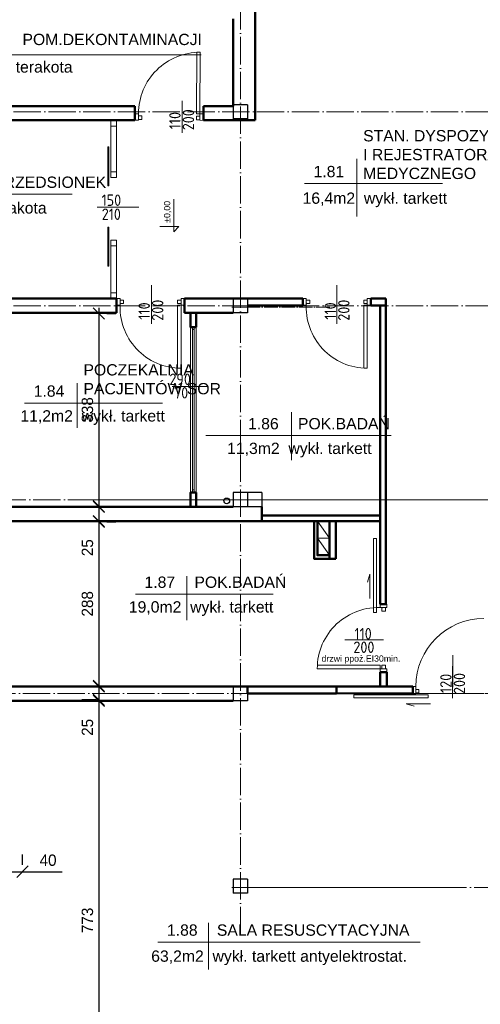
# Model space of a CAD drawing. Header units: millimetres. Extents: x -642 to 14033, y 1994 to 13520.
# Tile 20 of 72: x 4276 to 5084, y 5833 to 7559. Entities that reach past the tile are written whole.
import ezdxf

# ---------------------------------------------------------------- set-up
doc = ezdxf.new("R2010")
doc.units = ezdxf.units.MM
doc.linetypes.add('ACAD_ISO04W100', pattern=[30.5, 24, -3, 0.5, -3])
for name, color, linetype, lineweight in [('drzwi', 140, 'Continuous', 13), ('KOMINY', 43, 'Continuous', 15), ('opisy drzwi', 40, 'Continuous', 13), ('opisy pom', 3, 'Continuous', 18), ('opisy pom.50', 3, 'Continuous', 20), ('symetria', 7, 'ACAD_ISO04W100', 9), ('słupy', 2, 'Continuous', 30), ('wymiary', 1, 'Continuous', 13), ('ściana', 4, 'Continuous', 50)]:
    doc.layers.add(name, color=color, linetype=linetype, lineweight=lineweight)
doc.layers.add('kanalizacja', color=210, linetype='Continuous')
doc.styles.add('ISO', font='isocp.shx')
doc.styles.add('SYSTEM', font='TXT')
doc.dimstyles.new('Jacek2', dxfattribs={"dimscale": 2, "dimtxt": 10, "dimasz": 10, "dimexe": 15, "dimexo": 15, "dimgap": 5, "dimtad": 1, "dimdec": 0, "dimzin": 0, "dimdsep": 46, "dimtxsty": 'Standard', "dimblk": 'OBLIQUE', "dimcen": 0, "dimdle": 5, "dimadec": 1, "dimazin": 0, "dimtfac": 1, "dimtdec": 0, "dimtofl": 0, "dimtmove": 0, "dimatfit": 3, "dimfxl": 1, "dimtolj": 1, "dimtzin": 0, "dimarcsym": 0})

# ---------------------------------------------------------------- blocks, each defined once
blk = doc.blocks.new('_OBLIQUE')
at = {"color": 0, "linetype": 'ByBlock'}
blk.add_line((-0.5, -0.5), (0.5, 0.5), dxfattribs=at)
blk = doc.blocks.new('*D269')
at = {"layer": 'Defpoints', "color": 0, "transparency": 16777216}
for p in [(4280.6, 6065.3), (4240.6, 6047.4), (4280.6, 6047.4)]:
    blk.add_point(p, dxfattribs=at)
at = {"layer": 'wymiary', "color": 0, "lineweight": -2, "transparency": 16777216}
for p, q in [((4240.6, 6077.4), (4240.6, 6095.3)), ((4280.6, 6077.4), (4280.6, 6095.3)), ((4230.6, 6065.3), (4280.6, 6065.3)), ((4280.6, 6065.3), (4350.6, 6065.3))]:
    blk.add_line(p, q, dxfattribs=at)
at = {"layer": 'wymiary', "color": 0, "lineweight": -2, "transparency": 16777216, "xscale": 20, "yscale": 20, "zscale": 20, "rotation": 180}
blk.add_blockref('_OBLIQUE', (4240.6, 6065.3), dxfattribs=at)
at = {"layer": 'wymiary', "color": 0, "lineweight": -2, "transparency": 16777216, "xscale": 20, "yscale": 20, "zscale": 20}
blk.add_blockref('_OBLIQUE', (4280.6, 6065.3), dxfattribs=at)
at = {"layer": 'wymiary', "color": 0, "transparency": 16777216, "insert": (4325.6, 6085.3), "char_height": 20, "attachment_point": 5}
blk.add_mtext('\\A1;40', dxfattribs=at)
blk = doc.blocks.new('*D271')
at = {"layer": 'Defpoints', "color": 0, "transparency": 16777216}
for p in [(4440.1, 6389.9), (4414.7, 6364.9), (4440.1, 6364.9)]:
    blk.add_point(p, dxfattribs=at)
at = {"layer": 'wymiary', "color": 0, "lineweight": -2, "transparency": 16777216}
for p, q in [((4410.1, 6389.9), (4384.7, 6389.9)), ((4414.7, 6399.9), (4414.7, 6364.9)), ((4410.1, 6364.9), (4384.7, 6364.9)), ((4414.7, 6364.9), (4414.7, 6291.6))]:
    blk.add_line(p, q, dxfattribs=at)
at = {"layer": 'wymiary', "color": 0, "lineweight": -2, "transparency": 16777216, "xscale": 20, "yscale": 20, "zscale": 20}
for p, rotation in [((4414.7, 6389.9), 90), ((4414.7, 6364.9), 270)]:
    blk.add_blockref('_OBLIQUE', p, dxfattribs=dict(at, rotation=rotation))
at = {"layer": 'wymiary', "color": 0, "transparency": 16777216, "insert": (4394.7, 6318.3), "char_height": 20, "attachment_point": 5, "rotation": 90}
blk.add_mtext('\\A1;25', dxfattribs=at)
blk = doc.blocks.new('*D292')
at = {"layer": 'Defpoints', "color": 0, "transparency": 16777216}
for p in [(4398.8, 7043.9), (4398.8, 6705.8), (4414.7, 6705.8)]:
    blk.add_point(p, dxfattribs=at)
at = {"layer": 'wymiary', "color": 0, "lineweight": -2, "transparency": 16777216}
for p, q in [((4414.7, 7053.9), (4414.7, 6695.8)), ((4428.8, 7043.9), (4444.7, 7043.9)), ((4428.8, 6705.8), (4444.7, 6705.8))]:
    blk.add_line(p, q, dxfattribs=at)
at = {"layer": 'wymiary', "color": 0, "lineweight": -2, "transparency": 16777216, "xscale": 20, "yscale": 20, "zscale": 20}
for p, rotation in [((4414.7, 7043.9), 90), ((4414.7, 6705.8), 270)]:
    blk.add_blockref('_OBLIQUE', p, dxfattribs=dict(at, rotation=rotation))
at = {"layer": 'wymiary', "color": 0, "transparency": 16777216, "insert": (4394.7, 6874.9), "char_height": 20, "attachment_point": 5, "rotation": 90}
blk.add_mtext('\\A1;338', dxfattribs=at)
blk = doc.blocks.new('*D293')
at = {"layer": 'Defpoints', "color": 0, "transparency": 16777216}
for p in [(4398.8, 6704.9), (4398.8, 6679.9), (4414.7, 6679.9)]:
    blk.add_point(p, dxfattribs=at)
at = {"layer": 'wymiary', "color": 0, "lineweight": -2, "transparency": 16777216}
for p, q in [((4414.7, 6714.9), (4414.7, 6679.9)), ((4428.8, 6704.9), (4444.7, 6704.9)), ((4414.7, 6679.9), (4414.7, 6606.6)), ((4428.8, 6679.9), (4444.7, 6679.9))]:
    blk.add_line(p, q, dxfattribs=at)
at = {"layer": 'wymiary', "color": 0, "lineweight": -2, "transparency": 16777216, "xscale": 20, "yscale": 20, "zscale": 20}
for p, rotation in [((4414.7, 6704.9), 90), ((4414.7, 6679.9), 270)]:
    blk.add_blockref('_OBLIQUE', p, dxfattribs=dict(at, rotation=rotation))
at = {"layer": 'wymiary', "color": 0, "transparency": 16777216, "insert": (4394.7, 6633.3), "char_height": 20, "attachment_point": 5, "rotation": 90}
blk.add_mtext('\\A1;25', dxfattribs=at)
blk = doc.blocks.new('*D294')
at = {"layer": 'Defpoints', "color": 0, "transparency": 16777216}
for p in [(4398.8, 6678.9), (4398.8, 6390.9), (4414.7, 6390.9)]:
    blk.add_point(p, dxfattribs=at)
at = {"layer": 'wymiary', "color": 0, "lineweight": -2, "transparency": 16777216}
for p, q in [((4414.7, 6688.9), (4414.7, 6380.9)), ((4428.8, 6678.9), (4444.7, 6678.9)), ((4428.8, 6390.9), (4444.7, 6390.9))]:
    blk.add_line(p, q, dxfattribs=at)
at = {"layer": 'wymiary', "color": 0, "lineweight": -2, "transparency": 16777216, "xscale": 20, "yscale": 20, "zscale": 20}
for p, rotation in [((4414.7, 6678.9), 90), ((4414.7, 6390.9), 270)]:
    blk.add_blockref('_OBLIQUE', p, dxfattribs=dict(at, rotation=rotation))
at = {"layer": 'wymiary', "color": 0, "transparency": 16777216, "insert": (4394.7, 6534.9), "char_height": 20, "attachment_point": 5, "rotation": 90}
blk.add_mtext('\\A1;288', dxfattribs=at)
blk = doc.blocks.new('*D295')
at = {"layer": 'Defpoints', "color": 0, "transparency": 16777216}
for p in [(4440.1, 6366.4), (4414.7, 5593.4), (4429.4, 5593.4)]:
    blk.add_point(p, dxfattribs=at)
at = {"layer": 'wymiary', "color": 0, "lineweight": -2, "transparency": 16777216}
for p, q in [((4414.7, 6376.4), (4414.7, 5583.4)), ((4410.1, 6366.4), (4384.7, 6366.4)), ((4399.4, 5593.4), (4384.7, 5593.4))]:
    blk.add_line(p, q, dxfattribs=at)
at = {"layer": 'wymiary', "color": 0, "lineweight": -2, "transparency": 16777216, "xscale": 20, "yscale": 20, "zscale": 20}
for p, rotation in [((4414.7, 6366.4), 90), ((4414.7, 5593.4), 270)]:
    blk.add_blockref('_OBLIQUE', p, dxfattribs=dict(at, rotation=rotation))
at = {"layer": 'wymiary', "color": 0, "transparency": 16777216, "insert": (4394.7, 5979.9), "char_height": 20, "attachment_point": 5, "rotation": 90}
blk.add_mtext('\\A1;773', dxfattribs=at)
blk = doc.blocks.new('*D324')
at = {"layer": 'Defpoints', "color": 0, "transparency": 16777216}
for p in [(4440.1, 6389.9), (4414.7, 6364.9), (4440.1, 6364.9)]:
    blk.add_point(p, dxfattribs=at)
at = {"layer": 'wymiary', "color": 0, "lineweight": -2, "transparency": 16777216}
for p, q in [((4410.1, 6389.9), (4384.7, 6389.9)), ((4414.7, 6399.9), (4414.7, 6364.9)), ((4410.1, 6364.9), (4384.7, 6364.9)), ((4414.7, 6364.9), (4414.7, 6291.6))]:
    blk.add_line(p, q, dxfattribs=at)
at = {"layer": 'wymiary', "color": 0, "lineweight": -2, "transparency": 16777216, "xscale": 20, "yscale": 20, "zscale": 20}
for p, rotation in [((4414.7, 6389.9), 90), ((4414.7, 6364.9), 270)]:
    blk.add_blockref('_OBLIQUE', p, dxfattribs=dict(at, rotation=rotation))
at = {"layer": 'wymiary', "color": 0, "transparency": 16777216, "insert": (4394.7, 6318.3), "char_height": 20, "attachment_point": 5, "rotation": 90}
blk.add_mtext('\\A1;25', dxfattribs=at)
blk = doc.blocks.new('*D325')
at = {"layer": 'Defpoints', "color": 0, "transparency": 16777216}
for p in [(4398.8, 6704.9), (4398.8, 6679.9), (4414.7, 6679.9)]:
    blk.add_point(p, dxfattribs=at)
at = {"layer": 'wymiary', "color": 0, "lineweight": -2, "transparency": 16777216}
for p, q in [((4414.7, 6714.9), (4414.7, 6679.9)), ((4428.8, 6704.9), (4444.7, 6704.9)), ((4414.7, 6679.9), (4414.7, 6606.6)), ((4428.8, 6679.9), (4444.7, 6679.9))]:
    blk.add_line(p, q, dxfattribs=at)
at = {"layer": 'wymiary', "color": 0, "lineweight": -2, "transparency": 16777216, "xscale": 20, "yscale": 20, "zscale": 20}
for p, rotation in [((4414.7, 6704.9), 90), ((4414.7, 6679.9), 270)]:
    blk.add_blockref('_OBLIQUE', p, dxfattribs=dict(at, rotation=rotation))
at = {"layer": 'wymiary', "color": 0, "transparency": 16777216, "insert": (4394.7, 6633.3), "char_height": 20, "attachment_point": 5, "rotation": 90}
blk.add_mtext('\\A1;25', dxfattribs=at)
blk = doc.blocks.new('*D326')
at = {"layer": 'Defpoints', "color": 0, "transparency": 16777216}
for p in [(4398.8, 6678.9), (4398.8, 6390.9), (4414.7, 6390.9)]:
    blk.add_point(p, dxfattribs=at)
at = {"layer": 'wymiary', "color": 0, "lineweight": -2, "transparency": 16777216}
for p, q in [((4414.7, 6688.9), (4414.7, 6380.9)), ((4428.8, 6678.9), (4444.7, 6678.9)), ((4428.8, 6390.9), (4444.7, 6390.9))]:
    blk.add_line(p, q, dxfattribs=at)
at = {"layer": 'wymiary', "color": 0, "lineweight": -2, "transparency": 16777216, "xscale": 20, "yscale": 20, "zscale": 20}
for p, rotation in [((4414.7, 6678.9), 90), ((4414.7, 6390.9), 270)]:
    blk.add_blockref('_OBLIQUE', p, dxfattribs=dict(at, rotation=rotation))
at = {"layer": 'wymiary', "color": 0, "transparency": 16777216, "insert": (4394.7, 6534.9), "char_height": 20, "attachment_point": 5, "rotation": 90}
blk.add_mtext('\\A1;288', dxfattribs=at)
blk = doc.blocks.new('*D327')
at = {"layer": 'Defpoints', "color": 0, "transparency": 16777216}
for p in [(4440.1, 6366.4), (4414.7, 5593.4), (4429.4, 5593.4)]:
    blk.add_point(p, dxfattribs=at)
at = {"layer": 'wymiary', "color": 0, "lineweight": -2, "transparency": 16777216}
for p, q in [((4414.7, 6376.4), (4414.7, 5583.4)), ((4410.1, 6366.4), (4384.7, 6366.4)), ((4399.4, 5593.4), (4384.7, 5593.4))]:
    blk.add_line(p, q, dxfattribs=at)
at = {"layer": 'wymiary', "color": 0, "lineweight": -2, "transparency": 16777216, "xscale": 20, "yscale": 20, "zscale": 20}
for p, rotation in [((4414.7, 6366.4), 90), ((4414.7, 5593.4), 270)]:
    blk.add_blockref('_OBLIQUE', p, dxfattribs=dict(at, rotation=rotation))
at = {"layer": 'wymiary', "color": 0, "transparency": 16777216, "insert": (4394.7, 5979.9), "char_height": 20, "attachment_point": 5, "rotation": 90}
blk.add_mtext('\\A1;773', dxfattribs=at)

msp = doc.modelspace()

# ---------------------------------------------------------------- linework, layer by layer
at = {"layer": 'drzwi'}
for points in [[(4896.7, 6519.6), (4901.7, 6519.6), (4901.7, 6649.6), (4896.7, 6649.6)], [(4992.4, 6370.1), (4992.4, 6375.1), (4862.4, 6375.1), (4862.4, 6370.1)]]:
    msp.add_lwpolyline(points, close=True, dxfattribs=at)
for points in [[(4890.3, 6544.4), (4890.3, 6586.7), (4885.9, 6573)], [(4996.6, 6359.8), (4954.3, 6359.8), (4968.1, 6355.4)]]:
    msp.add_lwpolyline(points, dxfattribs=at)
for points in [[(4592.2, 7393.9, 0), (4586.2, 7393.9, 0), (4586.7, 7502, 0), (4592.7, 7501.9, 0), (4592.2, 7393.9, 0)], [(4484.1, 7382.9, 0), (4478.1, 7382.9, 0), (4478.1, 7393.9, 0), (4484.1, 7393.9, 0), (4484.1, 7382.9, 0)], [(4484.1, 7384.1, 0), (4490.1, 7384.1, 0), (4490.1, 7390.1, 0), (4484.1, 7390.1, 0), (4484.1, 7384.1, 0)], [(4592.1, 7383.6, 0), (4586.1, 7383.6, 0), (4586.2, 7389.6, 0), (4592.2, 7389.6, 0), (4592.1, 7383.6, 0)], [(4592.1, 7382.5, 0), (4598.1, 7382.4, 0), (4598.2, 7393.9, 0), (4592.2, 7393.9, 0), (4592.1, 7382.5, 0)], [(4452, 7058.5, 0), (4445.7, 7058.5, 0), (4445.7, 7069.9, 0), (4452, 7069.9, 0), (4452, 7058.5, 0)], [(4452, 7067.4, 0), (4458.2, 7067.4, 0), (4458.2, 7061.2, 0), (4452, 7061.2, 0), (4452, 7067.4, 0)], [(4559.1, 7067.4, 0), (4552.9, 7067.4, 0), (4552.9, 7061.2, 0), (4559.1, 7061.2, 0), (4559.1, 7067.4, 0)], [(4559.1, 7058.5, 0), (4565.3, 7058.5, 0), (4565.3, 7069.9, 0), (4559.1, 7069.9, 0), (4559.1, 7058.5, 0)], [(4778.7, 7058.5, 0), (4772.4, 7058.5, 0), (4772.4, 7069.9, 0), (4778.7, 7069.9, 0), (4778.7, 7058.5, 0)], [(4778.7, 7067.4, 0), (4784.9, 7067.4, 0), (4784.9, 7061.2, 0), (4778.7, 7061.2, 0), (4778.7, 7067.4, 0)], [(4885.8, 7067.4, 0), (4879.6, 7067.4, 0), (4879.6, 7061.2, 0), (4885.8, 7061.2, 0), (4885.8, 7067.4, 0)], [(4885.8, 7058.5, 0), (4892, 7058.5, 0), (4892, 7069.9, 0), (4885.8, 7069.9, 0), (4885.8, 7058.5, 0)], [(4559.1, 7058.5, 0), (4552.9, 7058.5, 0), (4552.9, 6947.9, 0)], [(4559.1, 6947.9, 0), (4559.1, 7058.5, 0)], [(4885.8, 7058.5, 0), (4879.6, 7058.5, 0), (4879.6, 6947.9, 0)], [(4885.8, 6947.9, 0), (4885.8, 7058.5, 0)], [(4908.6, 6528.3, 0), (4908.6, 6534.5, 0), (4920.1, 6534.5, 0), (4920.1, 6528.3, 0), (4908.6, 6528.3, 0)], [(4908.6, 6528.3, 0), (4908.6, 6534.5, 0), (4920.1, 6534.5, 0), (4920.1, 6528.3, 0), (4908.6, 6528.3, 0)], [(4917.6, 6528.3, 0), (4917.6, 6522.1, 0), (4911.4, 6522.1, 0), (4911.4, 6528.3, 0), (4917.6, 6528.3, 0)], [(4917.6, 6528.3, 0), (4917.6, 6522.1, 0), (4911.4, 6522.1, 0), (4911.4, 6528.3, 0), (4917.6, 6528.3, 0)], [(4908.6, 6421.2, 0), (4908.6, 6427.4, 0), (4798, 6427.4, 0)], [(4917.6, 6421.2, 0), (4917.6, 6427.4, 0), (4911.4, 6427.4, 0), (4911.4, 6421.2, 0), (4917.6, 6421.2, 0)], [(4917.6, 6421.2, 0), (4917.6, 6427.4, 0), (4911.4, 6427.4, 0), (4911.4, 6421.2, 0), (4917.6, 6421.2, 0)], [(4798, 6421.2, 0), (4908.6, 6421.2, 0)], [(4908.6, 6421.2, 0), (4908.6, 6414.9, 0), (4920.1, 6414.9, 0), (4920.1, 6421.2, 0), (4908.6, 6421.2, 0)], [(4908.6, 6421.2, 0), (4908.6, 6414.9, 0), (4920.1, 6414.9, 0), (4920.1, 6421.2, 0), (4908.6, 6421.2, 0)], [(4971, 6377, 0), (4965.6, 6377, 0), (4965.6, 6389.9, 0), (4971, 6390, 0), (4971, 6377, 0)], [(4971, 6377, 0), (4965.6, 6377, 0), (4965.6, 6389.9, 0), (4971, 6390, 0), (4971, 6377, 0)], [(4971, 6379.1, 0), (4976.5, 6379.1, 0), (4976.5, 6384.5, 0), (4971, 6384.5, 0), (4971, 6379.1, 0)], [(4971, 6379.1, 0), (4976.5, 6379.1, 0), (4976.5, 6384.5, 0), (4971, 6384.5, 0), (4971, 6379.1, 0)]]:
    msp.add_polyline3d(points, dxfattribs=at)
for centre, radius, start, end in [((4592.2, 7393.9), 108, 89.7443, 179.7443), ((4559.1, 7055), 107.1, 175.9963, 270.0002), ((4885.8, 7055), 107.1, 175.9963, 270.0002), ((4905.1, 6421.2), 107.1, 85.9963, 180.0002), ((5090.2, 6390), 119.2, 90, 180)]:
    msp.add_arc(centre, radius, start, end, dxfattribs=at)
at = {"layer": 'kanalizacja'}
msp.add_circle((4639.1, 6715.4), 5, dxfattribs=at)
msp.add_circle((4639.1, 6715.4), 5, dxfattribs=at)
at = {"layer": 'KOMINY', "lineweight": 18}
for p, q in [((4798.3, 6679.9), (4819.3, 6650)), ((4798.3, 6679.9), (4819.3, 6650)), ((4798.3, 6649.9), (4819.3, 6620)), ((4798.3, 6649.9), (4819.3, 6620))]:
    msp.add_line(p, q, dxfattribs=at)
for points in [[(4798.3, 6679.9), (4819.3, 6679.9), (4819.3, 6649.9), (4798.3, 6649.9)], [(4798.3, 6679.9), (4819.3, 6679.9), (4819.3, 6649.9), (4798.3, 6649.9)], [(4798.3, 6649.9), (4819.3, 6649.9), (4819.3, 6619.9), (4798.3, 6619.9)], [(4798.3, 6649.9), (4819.3, 6649.9), (4819.3, 6619.9), (4798.3, 6619.9)]]:
    msp.add_lwpolyline(points, close=True, dxfattribs=at)
at = {"layer": 'opisy drzwi'}
for p, q in [((4560.7, 7416.5), (4560.7, 7360.5)), ((4435.7, 7382.5), (4435.7, 7282.5)), ((4445.7, 7372.5), (4435.7, 7372.5)), ((4445.7, 7282.5), (4445.7, 7382.5)), ((4445.7, 7292.5), (4435.7, 7292.5)), ((4445.7, 7282.5), (4435.7, 7282.5)), ((4411.7, 7230.3), (4484.6, 7230.3)), ((4435.7, 7172.5), (4435.7, 7070)), ((4445.7, 7172.5), (4435.7, 7172.5)), ((4445.7, 7070), (4445.7, 7172.5)), ((4445.7, 7162.5), (4435.7, 7162.5)), ((4445.7, 7080), (4435.7, 7080)), ((4507.3, 7025.7), (4507.3, 7093.5)), ((4832.4, 7025.7), (4832.4, 7093.5)), ((4575.4, 7019.9), (4575.4, 6729.9)), ((4578.9, 7019.9), (4578.9, 6729.9)), ((4581.9, 7019.9), (4581.9, 6729.9)), ((4585.4, 7019.9), (4585.4, 6729.9)), ((4543.4, 6916), (4606.1, 6916)), ((4575.4, 6852.4), (4575.4, 6729.9)), ((4578.9, 6852.4), (4578.9, 6729.9)), ((4581.9, 6852.4), (4581.9, 6729.9)), ((4585.4, 6852.4), (4585.4, 6729.9)), ((4846.2, 6471.9), (4914, 6471.9)), ((5036.1, 6444.8), (5036.1, 6388.9)), ((5035.4, 6425.5), (5035.4, 6369.5))]:
    msp.add_line(p, q, dxfattribs=at)
at = {"layer": 'opisy drzwi', "ltscale": 0.5}
for p, q in [((4578.9, 7015.6), (4581.9, 7015.6)), ((4578.9, 6734.5), (4581.9, 6734.5)), ((4578.9, 6734.5), (4581.9, 6734.5))]:
    msp.add_line(p, q, dxfattribs=at)
at = {"layer": 'opisy drzwi'}
for points in [[(4432.5, 7267.5), (4432.5, 7336.2), (4430.5, 7336.2), (4430.5, 7267.5)], [(4432.5, 7126.6), (4432.5, 7195.3), (4430.5, 7195.3), (4430.5, 7126.6)]]:
    msp.add_lwpolyline(points, close=True, dxfattribs=at)
at = {"layer": 'opisy pom'}
for p, q in [((4867.6, 7315.2), (4867.6, 7213.7)), ((4775.6, 7271.8), (5017.6, 7271.8)), ((4125.7, 7253.1), (4367.8, 7253.1)), ((4546.1, 7186.8), (4546.1, 7244.3)), ((4522, 7196.5), (4555.2, 7196.5)), ((4555.2, 7196.5), (4546.1, 7186.8)), ((4376.4, 6843.5), (4376.4, 6921.6)), ((4284.4, 6886.9), (4526.4, 6886.9)), ((4752.6, 6786.5), (4752.6, 6870.7)), ((4927.7, 6829.9), (4602.5, 6829.9)), ((4478.8, 6551.9), (4720.9, 6551.9)), ((4518.3, 5942), (4978.8, 5942))]:
    msp.add_line(p, q, dxfattribs=at)
at = {"layer": 'opisy pom.50'}
for p, q in [((4155.4, 7497.4), (4594.5, 7497.4)), ((4569.2, 6583.2), (4569.2, 6506.3)), ((4607, 5975.5), (4607, 5893.9))]:
    msp.add_line(p, q, dxfattribs=at)
at = {"layer": 'symetria', "linetype": 'ACAD_ISO04W100', "ltscale": 2}
for p, q in [((4663.1, 5955.6), (4663.1, 10845.2)), ((6143.1, 7397.4), (3127.2, 7397.4)), ((6143.1, 7057.4), (4089.8, 7057.4)), ((6143.1, 7057.4), (5035.7, 7057.4)), ((4663.1, 5955.6), (4663.1, 6852.4)), ((6116.5, 6717.4), (3127.2, 6717.4)), ((5035.7, 6717.4), (4373.7, 6717.4)), ((6326.5, 6717.4), (5035.7, 6717.4)), ((6326.5, 6717.4), (5035.7, 6717.4)), ((5061.2, 6377.4), (3127.2, 6377.4)), ((6116.5, 6377.4), (4648.1, 6377.4)), ((6311.1, 6377.4), (5035.7, 6377.4)), ((6311.1, 6377.4), (5035.7, 6377.4)), ((5548.1, 6037.4), (4648.1, 6037.4)), ((5035.7, 6037.4), (4648.1, 6037.4)), ((5548.1, 6037.4), (5035.7, 6037.4)), ((5548.1, 6037.4), (5035.7, 6037.4))]:
    msp.add_line(p, q, dxfattribs=at)
at = {"layer": 'symetria'}
for p in [(4820.1, 7054.9), (4678.1, 7054.9)]:
    msp.add_line(p, (4648.1, 7054.9), dxfattribs=at)
at = {"layer": 'słupy'}
for p, q in [((4675.6, 7409.9), (4650.6, 7409.9)), ((4650.6, 7409.9), (4650.6, 7384.9)), ((4675.6, 7409.9), (4675.6, 7384.9)), ((4675.6, 7384.9), (4650.6, 7384.9)), ((4675.6, 7069.9), (4650.6, 7069.9)), ((4650.6, 7069.9), (4650.6, 7044.9)), ((4675.6, 7069.9), (4675.6, 7044.9)), ((4675.6, 7044.9), (4650.6, 7044.9)), ((4675.6, 6729.9), (4650.6, 6729.9)), ((4650.6, 6729.9), (4650.6, 6704.9)), ((4675.6, 6729.9), (4650.6, 6729.9)), ((4650.6, 6729.9), (4650.6, 6704.9)), ((4675.6, 6729.9), (4675.6, 6704.9)), ((4700.6, 6729.9), (4675.6, 6729.9)), ((4675.6, 6729.9), (4675.6, 6704.9)), ((4675.6, 6729.9), (4675.6, 6704.9)), ((4700.6, 6729.9), (4675.6, 6729.9)), ((4675.6, 6729.9), (4675.6, 6704.9)), ((4700.6, 6729.9), (4678.1, 6729.9)), ((4700.6, 6729.9), (4678.1, 6729.9)), ((4700.6, 6729.9), (4700.6, 6704.9)), ((4700.6, 6729.9), (4700.6, 6704.9)), ((4675.6, 6704.9), (4650.6, 6704.9)), ((4675.6, 6704.9), (4650.6, 6704.9)), ((4700.6, 6704.9), (4675.6, 6704.9)), ((4700.6, 6704.9), (4675.6, 6704.9)), ((4675.6, 6389.9), (4650.6, 6389.9)), ((4650.6, 6389.9), (4650.6, 6364.9)), ((4675.6, 6389.9), (4650.6, 6389.9)), ((4650.6, 6389.9), (4650.6, 6364.9)), ((4675.6, 6389.9), (4675.6, 6364.9)), ((4675.6, 6389.9), (4675.6, 6364.9)), ((4675.6, 6364.9), (4650.6, 6364.9)), ((4675.6, 6364.9), (4650.6, 6364.9)), ((4675.6, 6052.4), (4650.6, 6052.4)), ((4650.6, 6052.4), (4650.6, 6027.4)), ((4675.6, 6052.4), (4650.6, 6052.4)), ((4650.6, 6052.4), (4650.6, 6027.4)), ((4675.6, 6052.4), (4675.6, 6027.4)), ((4675.6, 6052.4), (4675.6, 6027.4)), ((4675.6, 6027.4), (4650.6, 6027.4)), ((4675.6, 6027.4), (4650.6, 6027.4))]:
    msp.add_line(p, q, dxfattribs=at)
at = {"layer": 'ściana'}
for p, q in [((4689.1, 7432.4), (4689.1, 7572.4)), ((4650.6, 7407.4), (4650.6, 7560.4)), ((4689.1, 7382.9), (4689.1, 7432.4)), ((4352.3, 7407.4), (4112.6, 7407.4)), ((4478.1, 7407.4), (4352.3, 7407.4)), ((4650.6, 7407.4), (4598.1, 7407.4)), ((4352.3, 7382.8), (4112.6, 7382.4)), ((4478.1, 7382.8), (4352.3, 7382.8)), ((4689.1, 7382.9), (4598.1, 7382.9)), ((4445.7, 7069.9), (4112.6, 7069.9)), ((4678.1, 7069.9), (4565.3, 7069.9)), ((4678.1, 7069.9), (4772.4, 7069.9)), ((4892.1, 7069.9), (4918.6, 7069.9)), ((4918.6, 7057.9), (4918.6, 7069.9)), ((4445.7, 7045), (4240.6, 7044.9)), ((4445.7, 7045), (4240.6, 7044.9)), ((4628.1, 7044.9), (4565.3, 7044.9)), ((4650.6, 7044.9), (4565.3, 7044.9)), ((4675.6, 7057.9), (4772.4, 7057.9)), ((4892.1, 7057.9), (4918.6, 7057.9)), ((4240.6, 6704.9), (4650.6, 6704.9)), ((4373.7, 6704.9), (4650.6, 6704.9)), ((4648.1, 6679.9), (4240.6, 6679.9)), ((4648.1, 6679.9), (4373.7, 6679.9)), ((4908.6, 6679.9), (4648.1, 6679.9)), ((4908.6, 6679.9), (4648.1, 6679.9)), ((4678.1, 6389.9), (4203.8, 6389.9)), ((4678.1, 6389.9), (4373.7, 6389.9)), ((4650.6, 6364.9), (4240.6, 6364.9)), ((4650.6, 6364.9), (4373.7, 6364.9))]:
    msp.add_line(p, q, dxfattribs=at)
at = {"layer": 'ściana', "ltscale": 0.5}
for p, q in [((4478.1, 7382.9), (4478.1, 7407.4)), ((4598.1, 7382.9), (4598.1, 7407.4)), ((4445.7, 7045), (4445.7, 7069.9)), ((4565.3, 7044.9), (4565.3, 7069.9)), ((4772.4, 7058), (4772.4, 7069.9)), ((4892, 7057.9), (4892, 7069.9)), ((4700.6, 6704.9), (4700.6, 6679.9)), ((4700.6, 6704.9), (4700.6, 6679.9)), ((4908.6, 6689.9), (4700.6, 6689.9)), ((4908.6, 6689.9), (4700.6, 6689.9)), ((4908.6, 6390), (4920.6, 6390)), ((4908.6, 6390), (4920.6, 6390))]:
    msp.add_line(p, q, dxfattribs=at)
at = {"layer": 'ściana'}
for points in [[(4585.4, 7019.9), (4585.4, 7044.9), (4575.4, 7044.9), (4575.4, 7019.9)], [(4585.4, 6704.9), (4585.4, 6729.9), (4575.4, 6729.9), (4575.4, 6704.9)], [(4585.4, 6704.9), (4585.4, 6729.9), (4575.4, 6729.9), (4575.4, 6704.9)]]:
    msp.add_lwpolyline(points, close=True, dxfattribs=at)
at = {"layer": 'ściana', "ltscale": 0.5}
for points in [[(4918.6, 6534.5), (4918.6, 7057.9), (4908.6, 7057.9), (4908.6, 6534.5)], [(4830.6, 6613.9), (4830.6, 6679.9), (4819.3, 6679.9), (4819.3, 6613.9)], [(4830.6, 6613.9), (4830.6, 6679.9), (4819.3, 6679.9), (4819.3, 6613.9)], [(4920.1, 6414.9), (4920.1, 6389.9), (4908.6, 6389.9), (4908.6, 6414.9)], [(4920.1, 6414.9), (4920.1, 6389.9), (4908.6, 6389.9), (4908.6, 6414.9)], [(4675.6, 6389.9), (4831.6, 6390), (4831.6, 6377.9), (4675.6, 6377.9)], [(4675.6, 6389.9), (4831.6, 6390), (4831.6, 6377.9), (4675.6, 6377.9)], [(4965.6, 6389.9), (4831.6, 6390), (4831.6, 6377.9), (4965.6, 6378.2)], [(4965.6, 6389.9), (4831.6, 6390), (4831.6, 6377.9), (4965.6, 6378.2)]]:
    msp.add_lwpolyline(points, close=True, dxfattribs=at)
for points in [[(4908.6, 6852.4), (4908.6, 6534.5), (4918.6, 6534.5), (4918.6, 6852.4)], [(4819.3, 6613.9), (4792.3, 6613.9), (4792.3, 6679.9)], [(4819.3, 6613.9), (4792.3, 6613.9), (4792.3, 6679.9)], [(4819.3, 6619.9), (4798.3, 6619.9), (4798.3, 6679.9)], [(4819.3, 6619.9), (4798.3, 6619.9), (4798.3, 6679.9)]]:
    msp.add_lwpolyline(points, dxfattribs=at)
at = {"layer": 'ściana'}
for centre, radius, start, end in [((3822.5, 6125.2), 1341.9, 327.7461, 355.7162), ((3860.3, 6107.3), 1312.4, 327.5226, 356.4013), ((3858, 6108.4), 1302.9, 334.6719, 356.2539), ((3858, 6108.4), 1314.9, 333.5887, 356.2539)]:
    msp.add_arc(centre, radius, start, end, dxfattribs=at)

# ---------------------------------------------------------------- texts
at = {"layer": 'opisy drzwi', "style": 'ISO'}
for s, rotation, p in [('110', 90, (4558.2, 7366.9)), ('200', 90, (4581.9, 7365.1)), ('110', 90, (4504.2, 7033.1)), ('110', 90, (4830.9, 7033.1)), ('200', 90, (4527.9, 7031.2)), ('200', 90, (4854.6, 7031.2)), ('110', 360, (4863.3, 6472.5)), ('200', 360, (4861.4, 6448.8)), ('120', 90, (5033.8, 6378.7)), ('200', 90, (5057.5, 6376.8))]:
    msp.add_text(s, height=20, rotation=rotation, dxfattribs=at).set_placement(p)
for s, p in [('150', (4419.5, 7232.5)), ('210', (4419.8, 7207.9)), ('290', (4538.5, 6918.5)), ('70', (4546.6, 6894.8))]:
    msp.add_text(s, height=20, dxfattribs=at).set_placement(p)
at = {"layer": 'opisy pom', "attachment_point": 1, "style": 'SYSTEM'}
for s, insert, char_height in [('{\\fArial|b0|i0|c238|p34;POM.DEKONTAMINACJI}', (4280.6, 7534.2), 19.8), ('{\\fArial|b0|i0|c238|p34;15,4m2  terakota}', (4161.1, 7486), 19.8), ('{\\fArial|b0|i0|c238|p34;STAN. DYSPOZYTORA\\PI REJESTRATORA \\PMEDYCZNEGO}', (4878.5, 7365.4), 19.8), ('{\\fArial|b0|i0|c238|p34;1.81}', (4791.5, 7302.6), 19.8), ('{\\fArial|b0|i0|c238|p34;PRZEDSIONEK}', (4229.3, 7283.9), 19.8), ('{\\fArial|b0|i0|c238|p34;16,4m2  wykł. tarkett}', (4772.2, 7256), 19.8), ('{\\fArial|b0|i0|c238|p34;9,6m2  terakota}', (4130.9, 7238.9), 19.8), ('{\\fArial|b0|i0|c238|p34;POCZEKALNIA \\PPACJENTÓW SOR}', (4387.7, 6955), 19.8), ('{\\fArial|b0|i0|c238|p34;1.84}', (4300.3, 6917.7), 19.8), ('{\\fArial|b0|i0|c238|p34;11,2m2  wykł. tarkett}', (4277, 6874.3), 19.8), ('{\\fArial|b0|i0|c238|p34;1.86}', (4676.5, 6860.6), 19.8), ('{\\fArial|b0|i0|c238|p34;POK.BADAŃ}', (4764.1, 6860.6), 19.8), ('{\\fArial|b0|i0|c238|p34;11,3m2  wykł. tarkett}', (4639.8, 6817.3), 19.8), ('{\\fArial|b0|i0|c238|p34;1.87}', (4494.8, 6582.7), 19.8), ('{\\fArial|b0|i0|c238|p34;POK.BADAŃ}', (4582.4, 6582.7), 19.8), ('{\\fArial|b0|i0|c238|p34;19,0m2  wykł. tarkett}', (4467.3, 6539.4), 19.8), ('{\\fArial|b0|i0|c238|p34;drzwi ppoż.EI30min.}', (4805.5, 6444.4), 11), ('{\\fArial|b0|i0|c238|p34;1.88}', (4534.2, 5972.8), 19.8), ('{\\fArial|b0|i0|c238|p34;SALA RESUSCYTACYJNA}', (4621.8, 5972.8), 19.8), ('{\\fArial|b0|i0|c238|p34;63,2m2  wykł. tarkett antyelektrostat.}', (4506.6, 5927.2), 19.8)]:
    msp.add_mtext(s, dxfattribs=dict(at, insert=insert, char_height=char_height))
at = {"layer": 'opisy pom', "insert": (4529, 7202.9), "char_height": 11, "attachment_point": 1, "rotation": 90, "style": 'SYSTEM'}
msp.add_mtext('{\\fArial|b0|i0|c238|p34;±0,00}', dxfattribs=at)

# ---------------------------------------------------------------- dimensions: what is measured, and where the dimension line sits
at = {"layer": 'wymiary', "ltscale": 0.5}
for base, p1, p2, picture, middle in [((4414.7, 6705.8), (4398.8, 7043.9), (4398.8, 6705.8), '*D292', (4394.7, 6874.9)), ((4414.7, 6679.9), (4398.8, 6704.9), (4398.8, 6679.9), '*D293', (4394.7, 6633.3)), ((4414.7, 6679.9), (4398.8, 6704.9), (4398.8, 6679.9), '*D325', (4394.7, 6633.3)), ((4414.7, 6390.9), (4398.8, 6678.9), (4398.8, 6390.9), '*D294', (4394.7, 6534.9)), ((4414.7, 6390.9), (4398.8, 6678.9), (4398.8, 6390.9), '*D326', (4394.7, 6534.9)), ((4414.7, 6364.9), (4440.1, 6389.9), (4440.1, 6364.9), '*D271', (4394.7, 6318.3)), ((4414.7, 6364.9), (4440.1, 6389.9), (4440.1, 6364.9), '*D324', (4394.7, 6318.3)), ((4414.7, 5593.4), (4440.1, 6366.4), (4429.4, 5593.4), '*D295', (4394.7, 5979.9)), ((4414.7, 5593.4), (4440.1, 6366.4), (4429.4, 5593.4), '*D327', (4394.7, 5979.9))]:
    dim = msp.add_linear_dim(base=base, p1=p1, p2=p2, angle=270, dimstyle='Jacek2', dxfattribs=at)
    dim.commit()
    dim.dimension.update_dxf_attribs({"geometry": picture, "text_midpoint": middle})
dim = msp.add_aligned_dim(p1=(4240.6, 6047.4), p2=(4280.6, 6047.4), distance=17.8, dimstyle='Jacek2', dxfattribs=at)
dim.commit()
dim.dimension.update_dxf_attribs({"geometry": '*D269', "text_midpoint": (4325.6, 6085.3)})

doc.saveas('drawing.dxf')
